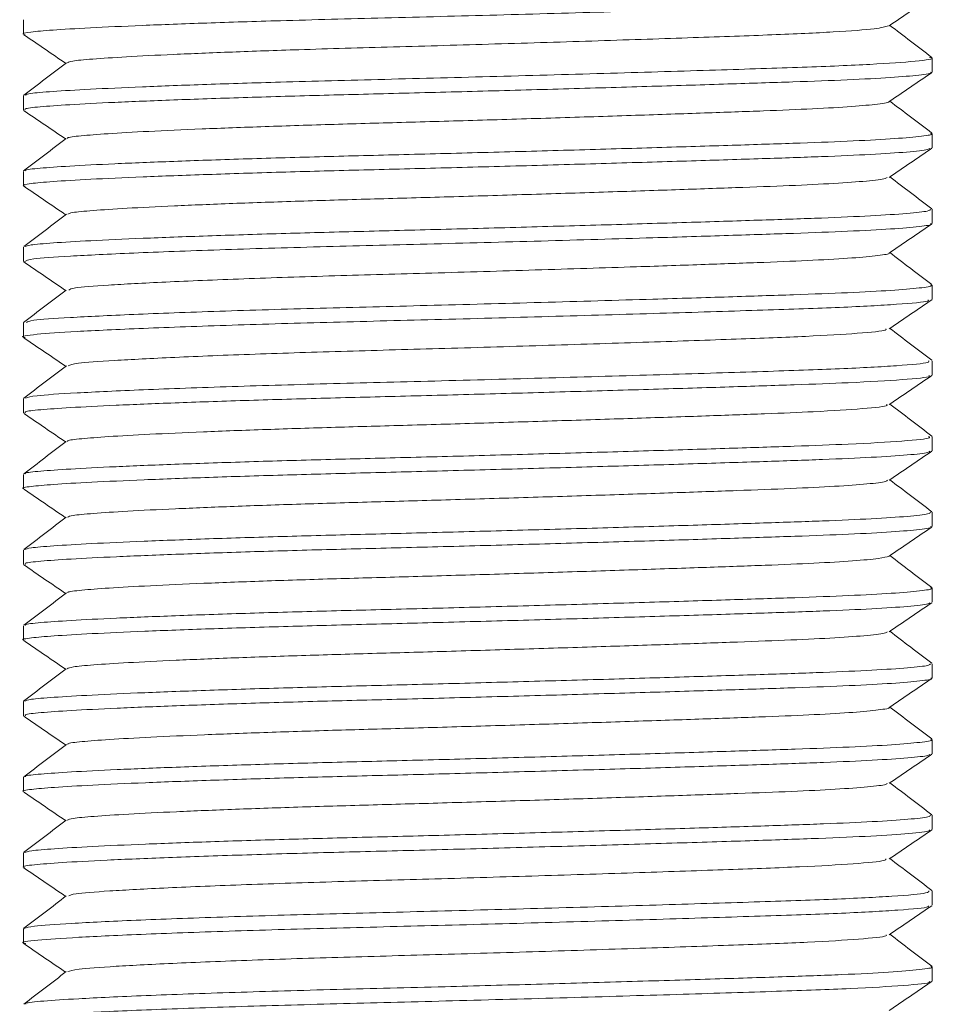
# Model space of a CAD drawing. Header units: millimetres. Extents: x 0 to 210, y 0 to 297.
# Tile 7 of 14: x 67.48 to 73.53, y 152.95 to 159.45. Entities that reach past the tile are written whole.
import ezdxf

# ---------------------------------------------------------------- set-up
doc = ezdxf.new("R2010")
doc.units = ezdxf.units.MM

msp = doc.modelspace()

# ---------------------------------------------------------------- linework, layer by layer
at = {"color": 7, "linetype": 'Continuous', "lineweight": 15}
for p, q in [((67.5068, 159.4436), (67.5068, 159.3491)), ((73.5068, 159.099), (73.5068, 159.1937)), ((67.5068, 158.9437), (67.5068, 158.849)), ((73.5068, 158.5991), (73.5068, 158.6936)), ((67.5068, 158.4436), (67.5068, 158.3491)), ((73.5068, 158.099), (73.5068, 158.1937)), ((67.5068, 157.9437), (67.5068, 157.849)), ((73.5068, 157.599), (73.5068, 157.6936)), ((67.5068, 157.4436), (67.5068, 157.3491)), ((73.5068, 157.0989), (73.5068, 157.1936)), ((67.5068, 156.9437), (67.5068, 156.849)), ((73.5068, 156.599), (73.5068, 156.6935)), ((67.5068, 156.4436), (67.5068, 156.3491)), ((73.5068, 156.099), (73.5068, 156.1937)), ((67.5068, 155.9437), (67.5068, 155.849)), ((73.5068, 155.599), (73.5068, 155.6936)), ((67.5068, 155.4436), (67.5068, 155.3491)), ((73.5068, 155.099), (73.5068, 155.1937)), ((67.5068, 154.9437), (67.5068, 154.849)), ((73.5068, 154.599), (73.5068, 154.6936)), ((67.5068, 154.4436), (67.5068, 154.3491)), ((73.5068, 154.099), (73.5068, 154.1937)), ((67.5068, 153.9437), (67.5068, 153.8491)), ((73.5068, 153.5989), (73.5068, 153.6936)), ((67.5068, 153.4437), (67.5068, 153.3491)), ((67.5136, 153.4437), (67.5078, 153.4458)), ((73.5068, 153.0989), (73.5068, 153.1936))]:
    msp.add_line(p, q, dxfattribs=at)
for points, knots in [([(73.5, 159.599), (73.5023, 159.5985), (73.5328, 159.5914), (73.4131, 159.5764), (73.1311, 159.5554), (72.6713, 159.5366), (72.0858, 159.5181), (71.3928, 159.4971), (70.6405, 159.476), (69.8911, 159.4565), (69.2418, 159.4401), (68.706, 159.423), (68.2796, 159.4072), (67.9364, 159.3914), (67.6871, 159.3766), (67.5446, 159.3634), (67.4885, 159.3529), (67.5135, 159.3468), (67.5176, 159.3458)], [0, 0, 0, 0, 0.006307, 0.086329, 0.166218, 0.243489, 0.32044, 0.400198, 0.48031, 0.558247, 0.634673, 0.694119, 0.754399, 0.814424, 0.873128, 0.930108, 0.988592, 1, 1, 1, 1]), ([(73.2238, 159.4047), (73.2707, 159.4366), (73.3645, 159.5005), (73.4583, 159.5645), (73.5052, 159.5964)], [0, 0, 0, 0, 0.499985, 1, 1, 1, 1]), ([(73.2185, 159.4047), (73.1978, 159.3982), (73.1551, 159.3847), (72.8798, 159.364), (72.4699, 159.3452), (71.9375, 159.3267), (71.3099, 159.3057), (70.628, 159.2846), (69.9488, 159.2651), (69.3604, 159.2487), (68.8747, 159.2317), (68.4886, 159.2158), (68.1763, 159.2), (67.9546, 159.1852), (67.8219, 159.1732), (67.8059, 159.1647), (67.7989, 159.1609)], [0, 0, 0, 0, 0.077636, 0.16062, 0.240883, 0.320813, 0.403661, 0.486876, 0.567831, 0.647216, 0.708964, 0.771579, 0.833928, 0.894906, 0.954092, 1, 1, 1, 1]), ([(73.5052, 159.1963), (73.4584, 159.232), (73.3659, 159.3024), (73.2735, 159.3728), (73.228, 159.4075)], [0, 0, 0, 0, 0.50728, 1, 1, 1, 1]), ([(67.5092, 159.3459), (67.5561, 159.3139), (67.6483, 159.2511), (67.7404, 159.1883), (67.7856, 159.1575)], [0, 0, 0, 0, 0.50898, 1, 1, 1, 1]), ([(67.5182, 158.9467), (67.526, 158.9505), (67.5437, 158.9591), (67.6906, 158.9712), (67.9354, 158.986), (68.2799, 159.0018), (68.706, 159.0177), (69.2418, 159.0347), (69.8911, 159.0511), (70.6405, 159.0706), (71.3928, 159.0917), (72.0858, 159.1127), (72.6715, 159.1312), (73.1304, 159.15), (73.4156, 159.171), (73.5339, 159.1869), (73.4963, 159.1948), (73.4899, 159.1962)], [0, 0, 0, 0, 0.045746, 0.103563, 0.163129, 0.224035, 0.285201, 0.345519, 0.423068, 0.50215, 0.583438, 0.664368, 0.742449, 0.820855, 0.901918, 0.983115, 1, 1, 1, 1]), ([(67.7903, 159.1611), (67.7434, 159.1254), (67.6497, 159.0539), (67.5559, 158.9825), (67.5091, 158.9468)], [0, 0, 0, 0, 0.4999911, 1, 1, 1, 1]), ([(73.4964, 159.099), (73.4995, 159.0977), (73.5141, 159.0913), (73.432, 159.0792), (73.2485, 159.0633), (72.9625, 159.0481), (72.5988, 159.0346), (72.1632, 159.0206), (71.6622, 159.0052), (71.1132, 158.9892), (70.5453, 158.9736), (69.9868, 158.9589), (69.4503, 158.9457), (68.9452, 158.9309), (68.486, 158.9152), (68.0984, 158.8993), (67.8003, 158.8839), (67.6057, 158.87), (67.5091, 158.8589), (67.5174, 158.8515), (67.5201, 158.849)], [0, 0, 0, 0, 0.016143, 0.076987, 0.137946, 0.197922, 0.255947, 0.314429, 0.374697, 0.435724, 0.496404, 0.555668, 0.613328, 0.672667, 0.733383, 0.7944, 0.854615, 0.913007, 0.97111, 1, 1, 1, 1]), ([(73.2231, 158.9042), (73.27, 158.9361), (73.3638, 159), (73.4576, 159.064), (73.5045, 159.0959)], [0, 0, 0, 0, 0.499987, 1, 1, 1, 1]), ([(73.2214, 158.9042), (73.2217, 158.904), (73.2299, 158.8987), (73.1556, 158.8877), (72.9922, 158.872), (72.7322, 158.8567), (72.4028, 158.8432), (72.008, 158.8292), (71.554, 158.8138), (71.0563, 158.7978), (70.5417, 158.7822), (70.0355, 158.7675), (69.5493, 158.7543), (69.0915, 158.7395), (68.6753, 158.7238), (68.3242, 158.7079), (68.0535, 158.6925), (67.8788, 158.6786), (67.7938, 158.6684), (67.7986, 158.6621), (67.7996, 158.6606)], [0, 0, 0, 0, 0.002312, 0.06476, 0.127326, 0.188882, 0.248435, 0.308458, 0.370314, 0.43295, 0.49523, 0.556055, 0.615233, 0.676137, 0.738452, 0.801078, 0.86288, 0.92281, 0.982444, 1, 1, 1, 1]), ([(73.5044, 158.6969), (73.4576, 158.7326), (73.3654, 158.8028), (73.2733, 158.873), (73.228, 158.9075)], [0, 0, 0, 0, 0.5088166, 1, 1, 1, 1]), ([(67.5085, 158.8464), (67.5554, 158.8145), (67.6478, 158.7515), (67.7402, 158.6885), (67.7857, 158.6575)], [0, 0, 0, 0, 0.507499, 1, 1, 1, 1]), ([(67.5198, 158.4463), (67.5185, 158.4479), (67.5129, 158.4544), (67.6069, 158.4646), (67.7999, 158.4785), (68.0985, 158.4939), (68.486, 158.5098), (68.9452, 158.5255), (69.4503, 158.5403), (69.9868, 158.5535), (70.5453, 158.5682), (71.1132, 158.5838), (71.6622, 158.5998), (72.1632, 158.6152), (72.5988, 158.6292), (72.9625, 158.6427), (73.2485, 158.658), (73.432, 158.6738), (73.5141, 158.6859), (73.4995, 158.6923), (73.4964, 158.6936)], [0, 0, 0, 0, 0.018431, 0.07716, 0.13618, 0.197044, 0.258718, 0.320088, 0.380067, 0.438347, 0.498249, 0.559583, 0.621267, 0.682184, 0.741296, 0.799947, 0.860568, 0.922184, 0.983683, 1, 1, 1, 1]), ([(67.7898, 158.6607), (67.7429, 158.625), (67.6492, 158.5535), (67.5554, 158.4821), (67.5085, 158.4464)], [0, 0, 0, 0, 0.499989, 1, 1, 1, 1]), ([(73.4912, 158.5958), (73.4889, 158.593), (73.4827, 158.585), (73.3527, 158.5713), (73.1179, 158.5557), (72.7916, 158.5411), (72.3916, 158.5279), (71.9229, 158.513), (71.3948, 158.4973), (70.8325, 158.4814), (70.2667, 158.4661), (69.718, 158.4524), (69.1957, 158.4386), (68.7107, 158.4232), (68.2836, 158.4073), (67.9394, 158.3916), (67.6891, 158.3768), (67.5455, 158.3635), (67.4888, 158.353), (67.5137, 158.3469), (67.518, 158.3458)], [0, 0, 0, 0, 0.033558, 0.094582, 0.155172, 0.214266, 0.271933, 0.331403, 0.392166, 0.453145, 0.513235, 0.571429, 0.629692, 0.689824, 0.750812, 0.811552, 0.870967, 0.928622, 0.987776, 1, 1, 1, 1]), ([(73.2231, 158.4042), (73.27, 158.4361), (73.3638, 158.5001), (73.4576, 158.564), (73.5045, 158.5959)], [0, 0, 0, 0, 0.499984, 1, 1, 1, 1]), ([(73.211, 158.4041), (73.209, 158.4014), (73.2032, 158.3935), (73.086, 158.3799), (72.8733, 158.3643), (72.5775, 158.3497), (72.215, 158.3365), (71.7902, 158.3216), (71.3116, 158.3059), (70.802, 158.29), (70.2892, 158.2747), (69.7919, 158.261), (69.3186, 158.2472), (68.8789, 158.2318), (68.4922, 158.2159), (68.179, 158.2002), (67.9565, 158.1853), (67.8232, 158.1734), (67.8067, 158.1649), (67.7995, 158.1612)], [0, 0, 0, 0, 0.033252, 0.096058, 0.158418, 0.219237, 0.278587, 0.339793, 0.402331, 0.46509, 0.526935, 0.586827, 0.646791, 0.708679, 0.771448, 0.833962, 0.895112, 0.95445, 1, 1, 1, 1]), ([(73.505, 158.1965), (73.4582, 158.2322), (73.3658, 158.3025), (73.2735, 158.3729), (73.228, 158.4075)], [0, 0, 0, 0, 0.5076642, 1, 1, 1, 1]), ([(67.5093, 158.3459), (67.5561, 158.3139), (67.6483, 158.2511), (67.7404, 158.1883), (67.7857, 158.1575)], [0, 0, 0, 0, 0.5089097, 1, 1, 1, 1]), ([(67.7907, 158.1613), (67.7438, 158.1256), (67.6501, 158.0542), (67.5563, 157.9828), (67.5094, 157.947)], [0, 0, 0, 0, 0.499989, 1, 1, 1, 1]), ([(67.5187, 157.947), (67.5268, 157.9507), (67.545, 157.9593), (67.6927, 157.9713), (67.9384, 157.9862), (68.2839, 158.0019), (68.7106, 158.0178), (69.1957, 158.0332), (69.718, 158.047), (70.2667, 158.0607), (70.8325, 158.076), (71.3948, 158.0919), (71.9229, 158.1076), (72.3916, 158.1225), (72.7917, 158.1357), (73.1176, 158.1503), (73.3538, 158.1659), (73.4898, 158.1807), (73.4949, 158.1897), (73.4972, 158.1937)], [0, 0, 0, 0, 0.045879, 0.104322, 0.164549, 0.226119, 0.287941, 0.348895, 0.407955, 0.466944, 0.527856, 0.589668, 0.651262, 0.711544, 0.769999, 0.829901, 0.891319, 0.953178, 1, 1, 1, 1]), ([(73.4967, 158.099), (73.4997, 158.0977), (73.5145, 158.0914), (73.4333, 158.0793), (73.251, 158.0635), (72.9658, 158.0482), (72.6029, 158.0347), (72.168, 158.0207), (71.6115, 158.0036), (70.9338, 157.9841), (70.1782, 157.9636), (69.4492, 157.9459), (68.7809, 157.9259), (68.2111, 157.9048), (67.7963, 157.8839), (67.546, 157.8668), (67.5264, 157.8547), (67.5173, 157.849)], [0, 0, 0, 0, 0.015536, 0.076414, 0.137419, 0.19745, 0.255534, 0.314033, 0.374328, 0.455633, 0.535702, 0.612874, 0.692291, 0.773538, 0.854033, 0.931516, 1, 1, 1, 1]), ([(73.2239, 157.9047), (73.2708, 157.9367), (73.3645, 158.0006), (73.4583, 158.0645), (73.5052, 158.0964)], [0, 0, 0, 0, 0.499986, 1, 1, 1, 1]), ([(73.2211, 157.9047), (73.2216, 157.9044), (73.2307, 157.899), (73.1572, 157.8879), (72.9944, 157.8721), (72.7352, 157.8568), (72.4065, 157.8433), (72.0123, 157.8293), (71.508, 157.8122), (70.8938, 157.7927), (70.209, 157.7722), (69.5483, 157.7545), (68.9427, 157.7345), (68.4259, 157.7134), (68.0512, 157.6925), (67.8319, 157.6763), (67.8139, 157.6651), (67.8063, 157.6604)], [0, 0, 0, 0, 0.003825, 0.066152, 0.128608, 0.190067, 0.249532, 0.309422, 0.371151, 0.45439, 0.536364, 0.615371, 0.696676, 0.779856, 0.862266, 0.941591, 1, 1, 1, 1]), ([(73.5049, 157.6966), (73.458, 157.7323), (73.3657, 157.8026), (73.2734, 157.8729), (73.228, 157.9075)], [0, 0, 0, 0, 0.507971, 1, 1, 1, 1]), ([(67.5091, 157.846), (67.556, 157.814), (67.6482, 157.7512), (67.7404, 157.6884), (67.7856, 157.6575)], [0, 0, 0, 0, 0.508727, 1, 1, 1, 1]), ([(67.5263, 157.4462), (67.5348, 157.451), (67.5546, 157.4622), (67.7972, 157.4785), (68.2108, 157.4994), (68.7809, 157.5205), (69.4492, 157.5405), (70.1782, 157.5582), (70.9338, 157.5787), (71.6115, 157.5982), (72.168, 157.6153), (72.6029, 157.6293), (72.9658, 157.6428), (73.251, 157.6581), (73.4333, 157.6739), (73.5145, 157.686), (73.4997, 157.6923), (73.4967, 157.6936)], [0, 0, 0, 0, 0.058579, 0.136886, 0.218237, 0.300348, 0.380609, 0.458602, 0.539522, 0.621691, 0.682628, 0.741749, 0.80045, 0.86112, 0.922773, 0.984299, 1, 1, 1, 1]), ([(67.7897, 157.6606), (67.7428, 157.6249), (67.6491, 157.5535), (67.5553, 157.482), (67.5084, 157.4463)], [0, 0, 0, 0, 0.49999, 1, 1, 1, 1]), ([(73.4814, 157.5956), (73.4829, 157.5929), (73.488, 157.5834), (73.2957, 157.5661), (72.9268, 157.5458), (72.4024, 157.5281), (71.7617, 157.508), (71.0313, 157.4869), (70.2749, 157.4661), (69.5406, 157.4482), (68.862, 157.4286), (68.2785, 157.4075), (67.8346, 157.3866), (67.5788, 157.368), (67.4757, 157.355), (67.5148, 157.3473), (67.5195, 157.3464)], [0, 0, 0, 0, 0.032609, 0.114145, 0.194289, 0.27164, 0.35146, 0.432966, 0.513565, 0.591141, 0.670371, 0.751756, 0.832722, 0.910797, 0.98936, 1, 1, 1, 1]), ([(73.223, 157.4041), (73.2699, 157.4361), (73.3637, 157.5), (73.4575, 157.5639), (73.5043, 157.5958)], [0, 0, 0, 0, 0.499986, 1, 1, 1, 1]), ([(73.2025, 157.4039), (73.2037, 157.4013), (73.208, 157.3919), (73.0342, 157.3748), (72.7001, 157.3544), (72.2247, 157.3367), (71.6441, 157.3166), (70.9821, 157.2955), (70.2966, 157.2747), (69.6311, 157.2568), (69.0165, 157.2372), (68.4857, 157.2161), (68.0908, 157.1951), (67.8469, 157.1779), (67.8161, 157.1663), (67.8021, 157.161)], [0, 0, 0, 0, 0.032223, 0.115886, 0.198121, 0.277489, 0.359392, 0.443025, 0.525727, 0.605325, 0.686622, 0.77013, 0.853209, 0.933321, 1, 1, 1, 1]), ([(73.5045, 157.1969), (73.4576, 157.2326), (73.3654, 157.3028), (73.2733, 157.373), (73.228, 157.4075)], [0, 0, 0, 0, 0.508707, 1, 1, 1, 1]), ([(67.5085, 157.3464), (67.5554, 157.3145), (67.6478, 157.2515), (67.7402, 157.1885), (67.7857, 157.1575)], [0, 0, 0, 0, 0.507461, 1, 1, 1, 1]), ([(67.5213, 156.9468), (67.5369, 156.9521), (67.571, 156.9638), (67.841, 156.9811), (68.2768, 157.0021), (68.8624, 157.0232), (69.5405, 157.0428), (70.2749, 157.0607), (71.0313, 157.0815), (71.7616, 157.1026), (72.4025, 157.1227), (72.9263, 157.1404), (73.2974, 157.1608), (73.4954, 157.1791), (73.4867, 157.1897), (73.4835, 157.1936)], [0, 0, 0, 0, 0.066649, 0.145525, 0.227322, 0.309541, 0.389584, 0.467955, 0.549381, 0.631724, 0.712363, 0.790507, 0.871474, 0.953846, 1, 1, 1, 1]), ([(67.7904, 157.1611), (67.7436, 157.1254), (67.6498, 157.054), (67.556, 156.9826), (67.5091, 156.9469)], [0, 0, 0, 0, 0.499988, 1, 1, 1, 1]), ([(73.4854, 157.0959), (73.4882, 157.094), (73.5011, 157.0853), (73.3308, 157.0689), (73.0125, 157.05), (72.6065, 157.0348), (72.1729, 157.0209), (71.673, 157.0055), (71.1247, 156.9895), (70.5569, 156.9739), (69.998, 156.9591), (69.461, 156.946), (68.9552, 156.9312), (68.4948, 156.9155), (68.1055, 156.8996), (67.8054, 156.8842), (67.6087, 156.8702), (67.5101, 156.8591), (67.5176, 156.8516), (67.5201, 156.849)], [0, 0, 0, 0, 0.023214, 0.10547, 0.186656, 0.245447, 0.304614, 0.365609, 0.427396, 0.488854, 0.548898, 0.607279, 0.667322, 0.72878, 0.790566, 0.851562, 0.910731, 0.969521, 1, 1, 1, 1]), ([(73.2233, 156.9043), (73.2702, 156.9362), (73.364, 157.0002), (73.4578, 157.0641), (73.5047, 157.096)], [0, 0, 0, 0, 0.499984, 1, 1, 1, 1]), ([(67.5094, 156.8458), (67.5562, 156.8138), (67.6483, 156.7511), (67.7404, 156.6883), (67.7856, 156.6575)], [0, 0, 0, 0, 0.509164, 1, 1, 1, 1]), ([(73.2064, 156.9041), (73.2088, 156.9023), (73.22, 156.8938), (73.0659, 156.8775), (72.7778, 156.8586), (72.4097, 156.8434), (72.0168, 156.8295), (71.5637, 156.8141), (71.0668, 156.7982), (70.5522, 156.7825), (70.0457, 156.7677), (69.559, 156.7546), (69.1006, 156.7398), (68.6833, 156.7242), (68.3306, 156.7082), (68.0582, 156.6928), (67.8815, 156.6788), (67.795, 156.6687), (67.7991, 156.6622), (67.8, 156.6607)], [0, 0, 0, 0, 0.022139, 0.105549, 0.187873, 0.247488, 0.307484, 0.369335, 0.431988, 0.494308, 0.555195, 0.614393, 0.675278, 0.737598, 0.800251, 0.862102, 0.922101, 0.981714, 1, 1, 1, 1]), ([(73.5052, 156.6964), (73.4583, 156.7321), (73.3659, 156.8025), (73.2735, 156.8728), (73.228, 156.9075)], [0, 0, 0, 0, 0.5074267, 1, 1, 1, 1]), ([(67.79, 156.6608), (67.7431, 156.6251), (67.6493, 156.5537), (67.5556, 156.4823), (67.5087, 156.4465)], [0, 0, 0, 0, 0.4999911, 1, 1, 1, 1]), ([(67.5202, 156.4465), (67.519, 156.4481), (67.5143, 156.4546), (67.6099, 156.4648), (67.805, 156.4788), (68.1056, 156.4942), (68.4947, 156.5102), (68.9552, 156.5258), (69.461, 156.5406), (69.998, 156.5537), (70.5569, 156.5685), (71.1247, 156.5842), (71.673, 156.6001), (72.1729, 156.6155), (72.6066, 156.6294), (73.0121, 156.6446), (73.3328, 156.6635), (73.5065, 156.6809), (73.4889, 156.6906), (73.4836, 156.6935)], [0, 0, 0, 0, 0.019054, 0.077792, 0.136909, 0.197851, 0.259583, 0.320987, 0.380977, 0.439306, 0.499298, 0.560702, 0.622434, 0.683376, 0.742491, 0.80123, 0.882344, 0.964528, 1, 1, 1, 1]), ([(73.4919, 156.5963), (73.4901, 156.5934), (73.485, 156.5853), (73.3567, 156.5716), (73.1237, 156.556), (72.799, 156.5414), (72.4005, 156.5282), (71.9332, 156.5133), (71.406, 156.4976), (70.8442, 156.4817), (70.2781, 156.4664), (69.729, 156.4526), (69.206, 156.4389), (68.7201, 156.4235), (68.2916, 156.4076), (67.9457, 156.3919), (67.6926, 156.3771), (67.5499, 156.3638), (67.4896, 156.3543), (67.5072, 156.3492), (67.5074, 156.3491)], [0, 0, 0, 0, 0.034533, 0.096234, 0.157519, 0.217313, 0.275614, 0.335709, 0.397134, 0.458798, 0.519587, 0.578477, 0.637342, 0.698115, 0.759777, 0.82121, 0.881325, 0.93963, 0.999402, 1, 1, 1, 1]), ([(73.2238, 156.4047), (73.2707, 156.4366), (73.3645, 156.5005), (73.4582, 156.5644), (73.5051, 156.5964)], [0, 0, 0, 0, 0.499987, 1, 1, 1, 1]), ([(73.2117, 156.4046), (73.2101, 156.4018), (73.2054, 156.3938), (73.0895, 156.3802), (72.8785, 156.3646), (72.5843, 156.35), (72.2231, 156.3368), (71.7995, 156.3219), (71.3218, 156.3062), (70.8126, 156.2903), (70.2996, 156.275), (69.8018, 156.2612), (69.3279, 156.2475), (68.8875, 156.2321), (68.4994, 156.2162), (68.1846, 156.2005), (67.96, 156.1856), (67.8232, 156.1734), (67.8054, 156.1647), (67.7973, 156.1607)], [0, 0, 0, 0, 0.033844, 0.096392, 0.158519, 0.219133, 0.278233, 0.339153, 0.401421, 0.463932, 0.525555, 0.585253, 0.644925, 0.706532, 0.76904, 0.831317, 0.892256, 0.951361, 1, 1, 1, 1]), ([(73.5043, 156.197), (73.4574, 156.2327), (73.3653, 156.3029), (73.2732, 156.3731), (73.228, 156.4075)], [0, 0, 0, 0, 0.50905, 1, 1, 1, 1]), ([(67.5089, 156.3461), (67.5558, 156.3141), (67.6481, 156.2513), (67.7403, 156.1884), (67.7856, 156.1575)], [0, 0, 0, 0, 0.50842, 1, 1, 1, 1]), ([(67.79, 156.1608), (67.7431, 156.1251), (67.6493, 156.0537), (67.5556, 155.9822), (67.5087, 155.9465)], [0, 0, 0, 0, 0.499989, 1, 1, 1, 1]), ([(67.5163, 155.9465), (67.5253, 155.9505), (67.545, 155.9593), (67.6966, 155.9716), (67.9446, 155.9865), (68.2919, 156.0022), (68.7201, 156.0181), (69.2061, 156.0335), (69.729, 156.0472), (70.2782, 156.061), (70.8442, 156.0763), (71.406, 156.0922), (71.9332, 156.1079), (72.4005, 156.1228), (72.7991, 156.136), (73.1235, 156.1506), (73.3575, 156.1662), (73.4909, 156.1809), (73.4949, 156.1899), (73.4966, 156.1937)], [0, 0, 0, 0, 0.049035, 0.107366, 0.167507, 0.228968, 0.290656, 0.351457, 0.410347, 0.469263, 0.530079, 0.591771, 0.653223, 0.713345, 0.771671, 0.831492, 0.892804, 0.954533, 1, 1, 1, 1]), ([(73.4973, 156.099), (73.5002, 156.0978), (73.5154, 156.0916), (73.4359, 156.0796), (73.2559, 156.0638), (72.9724, 156.0485), (72.611, 156.0349), (72.1776, 156.021), (71.6784, 156.0056), (71.1304, 155.9897), (70.5627, 155.974), (70.0036, 155.9593), (69.4663, 155.9461), (68.9601, 155.9314), (68.4992, 155.9157), (68.109, 155.8998), (67.808, 155.8844), (67.6102, 155.8704), (67.5105, 155.8592), (67.5177, 155.8516), (67.5201, 155.849)], [0, 0, 0, 0, 0.01429, 0.075113, 0.136085, 0.196106, 0.25419, 0.312602, 0.37283, 0.43385, 0.494557, 0.553879, 0.611538, 0.670819, 0.731508, 0.792533, 0.852788, 0.911249, 0.969292, 1, 1, 1, 1]), ([(73.2229, 155.904), (73.2698, 155.936), (73.3636, 155.9999), (73.4574, 156.0638), (73.5043, 156.0958)], [0, 0, 0, 0, 0.499986, 1, 1, 1, 1]), ([(73.2229, 155.9041), (73.2056, 155.8988), (73.1708, 155.8883), (72.9958, 155.8724), (72.742, 155.8571), (72.4137, 155.8435), (72.0211, 155.8296), (71.5686, 155.8142), (71.072, 155.7983), (70.5574, 155.7826), (70.0508, 155.7679), (69.5638, 155.7547), (69.1051, 155.74), (68.6873, 155.7243), (68.3338, 155.7084), (68.0604, 155.693), (67.8831, 155.679), (67.7961, 155.6689), (67.7995, 155.6626), (67.8003, 155.6612)], [0, 0, 0, 0, 0.06254, 0.125294, 0.187069, 0.246849, 0.306968, 0.368955, 0.431758, 0.494239, 0.555294, 0.614636, 0.67565, 0.738112, 0.80092, 0.862936, 0.923104, 0.982842, 1, 1, 1, 1]), ([(73.5052, 155.6964), (73.4583, 155.7321), (73.3659, 155.8025), (73.2735, 155.8728), (73.228, 155.9075)], [0, 0, 0, 0, 0.507385, 1, 1, 1, 1]), ([(67.5086, 155.8463), (67.5555, 155.8144), (67.6479, 155.7514), (67.7402, 155.6885), (67.7857, 155.6575)], [0, 0, 0, 0, 0.507681, 1, 1, 1, 1]), ([(67.5204, 155.4469), (67.5195, 155.4484), (67.5154, 155.4548), (67.6117, 155.465), (67.8075, 155.479), (68.1091, 155.4944), (68.4991, 155.5103), (68.9601, 155.526), (69.4663, 155.5407), (70.0036, 155.5539), (70.5627, 155.5686), (71.1304, 155.5843), (71.6784, 155.6002), (72.1776, 155.6156), (72.611, 155.6296), (72.9724, 155.6431), (73.2559, 155.6584), (73.4359, 155.6742), (73.5154, 155.6863), (73.5002, 155.6925), (73.4973, 155.6936)], [0, 0, 0, 0, 0.017978, 0.076783, 0.136011, 0.197058, 0.258885, 0.32037, 0.380431, 0.438847, 0.498948, 0.560452, 0.622273, 0.683292, 0.742472, 0.801319, 0.862128, 0.923901, 0.985522, 1, 1, 1, 1]), ([(67.7906, 155.6612), (67.7437, 155.6255), (67.6499, 155.5541), (67.5562, 155.4827), (67.5093, 155.447)], [0, 0, 0, 0, 0.49999, 1, 1, 1, 1]), ([(73.4915, 155.5961), (73.4898, 155.5933), (73.4852, 155.5854), (73.3584, 155.5718), (73.1266, 155.5562), (72.8027, 155.5415), (72.405, 155.5283), (71.9383, 155.5135), (71.4116, 155.4978), (70.85, 155.4819), (70.2839, 155.4665), (69.7344, 155.4527), (69.2112, 155.439), (68.7249, 155.4237), (68.2956, 155.4078), (67.9487, 155.3921), (67.6947, 155.3772), (67.5508, 155.3639), (67.4899, 155.3544), (67.5075, 155.3492), (67.5079, 155.3491)], [0, 0, 0, 0, 0.033014, 0.094771, 0.156123, 0.215992, 0.274343, 0.334475, 0.395948, 0.457672, 0.518532, 0.5775, 0.636395, 0.697211, 0.758925, 0.820423, 0.880612, 0.938975, 0.998782, 1, 1, 1, 1]), ([(73.2235, 155.4044), (73.2704, 155.4364), (73.3641, 155.5003), (73.4579, 155.5642), (73.5048, 155.5962)], [0, 0, 0, 0, 0.4999838, 1, 1, 1, 1]), ([(73.2113, 155.4043), (73.2098, 155.4017), (73.2055, 155.3939), (73.0911, 155.3804), (72.8812, 155.3648), (72.5876, 155.3501), (72.2271, 155.3369), (71.8041, 155.3221), (71.3269, 155.3064), (70.8178, 155.2905), (70.3048, 155.2751), (69.8068, 155.2613), (69.3326, 155.2476), (68.8918, 155.2323), (68.503, 155.2164), (68.1874, 155.2007), (67.9618, 155.1858), (67.8233, 155.1734), (67.8048, 155.1646), (67.7963, 155.1605)], [0, 0, 0, 0, 0.032145, 0.094705, 0.156854, 0.217501, 0.276609, 0.337521, 0.399793, 0.46232, 0.52397, 0.583704, 0.643364, 0.704969, 0.767486, 0.829783, 0.890754, 0.949874, 1, 1, 1, 1]), ([(73.5046, 155.1968), (73.4577, 155.2325), (73.3655, 155.3027), (73.2733, 155.373), (73.228, 155.4075)], [0, 0, 0, 0, 0.508493, 1, 1, 1, 1]), ([(67.5094, 155.3458), (67.5563, 155.3138), (67.6484, 155.2511), (67.7405, 155.1883), (67.7856, 155.1575)], [0, 0, 0, 0, 0.509242, 1, 1, 1, 1]), ([(67.7897, 155.1606), (67.7428, 155.1249), (67.6491, 155.0535), (67.5553, 154.982), (67.5084, 154.9463)], [0, 0, 0, 0, 0.4999896, 1, 1, 1, 1]), ([(67.5152, 154.9463), (67.5247, 154.9504), (67.5452, 154.9593), (67.6986, 154.9718), (67.9477, 154.9867), (68.2959, 155.0024), (68.7248, 155.0183), (69.2112, 155.0336), (69.7344, 155.0473), (70.2839, 155.0611), (70.85, 155.0765), (71.4116, 155.0924), (71.9383, 155.1081), (72.405, 155.1229), (72.8028, 155.1361), (73.1264, 155.1508), (73.3594, 155.1664), (73.4915, 155.181), (73.4949, 155.1899), (73.4963, 155.1937)], [0, 0, 0, 0, 0.050398, 0.108687, 0.168799, 0.230218, 0.291853, 0.35259, 0.41141, 0.470303, 0.531084, 0.59273, 0.654125, 0.714179, 0.772455, 0.832248, 0.893521, 0.955199, 1, 1, 1, 1]), ([(73.4976, 155.099), (73.5004, 155.0979), (73.5158, 155.0918), (73.4372, 155.0798), (73.2584, 155.064), (72.9757, 155.0487), (72.6151, 155.0351), (72.1823, 155.0212), (71.6838, 155.0058), (71.1362, 154.9899), (70.5685, 154.9742), (70.0093, 154.9594), (69.4717, 154.9462), (68.9651, 154.9315), (68.5036, 154.9159), (68.1126, 154.8999), (67.8105, 154.8845), (67.6117, 154.8705), (67.511, 154.8593), (67.5177, 154.8517), (67.5201, 154.849)], [0, 0, 0, 0, 0.013673, 0.074488, 0.135464, 0.1955, 0.253605, 0.311994, 0.372208, 0.433225, 0.493941, 0.553282, 0.610941, 0.670204, 0.730883, 0.79191, 0.852179, 0.910662, 0.968686, 1, 1, 1, 1]), ([(73.2236, 154.9045), (73.2705, 154.9365), (73.3643, 155.0004), (73.4581, 155.0643), (73.5049, 155.0962)], [0, 0, 0, 0, 0.499988, 1, 1, 1, 1]), ([(73.2227, 154.9045), (73.2229, 154.9044), (73.2321, 154.8993), (73.1604, 154.8884), (73.0011, 154.8726), (72.7442, 154.8573), (72.4176, 154.8437), (72.0253, 154.8298), (71.5736, 154.8144), (71.0772, 154.7985), (70.5627, 154.7828), (70.0559, 154.768), (69.5687, 154.7548), (69.1096, 154.7401), (68.6912, 154.7245), (68.337, 154.7085), (68.0628, 154.6931), (67.8844, 154.6791), (67.7967, 154.669), (67.7998, 154.6627), (67.8005, 154.6612)], [0, 0, 0, 0, 0.001177, 0.063664, 0.126317, 0.188003, 0.247705, 0.307699, 0.369568, 0.432263, 0.494648, 0.55562, 0.614864, 0.675755, 0.738102, 0.800807, 0.862733, 0.922824, 0.982442, 1, 1, 1, 1]), ([(73.5049, 154.6966), (73.458, 154.7323), (73.3657, 154.8026), (73.2734, 154.8729), (73.228, 154.9075)], [0, 0, 0, 0, 0.507969, 1, 1, 1, 1]), ([(67.5087, 154.8462), (67.5556, 154.8143), (67.648, 154.7514), (67.7403, 154.6884), (67.7857, 154.6575)], [0, 0, 0, 0, 0.508039, 1, 1, 1, 1]), ([(67.7906, 154.6613), (67.7438, 154.6256), (67.65, 154.5541), (67.5562, 154.4827), (67.5093, 154.447)], [0, 0, 0, 0, 0.499989, 1, 1, 1, 1]), ([(67.5206, 154.4469), (67.5197, 154.4485), (67.5161, 154.4549), (67.6132, 154.4651), (67.8101, 154.4792), (68.1127, 154.4945), (68.5035, 154.5105), (68.9651, 154.5261), (69.4717, 154.5408), (70.0093, 154.554), (70.5685, 154.5688), (71.1362, 154.5845), (71.6838, 154.6004), (72.1823, 154.6158), (72.6151, 154.6297), (72.9757, 154.6433), (73.2584, 154.6586), (73.4372, 154.6744), (73.5158, 154.6864), (73.5004, 154.6925), (73.4976, 154.6936)], [0, 0, 0, 0, 0.018483, 0.077276, 0.136534, 0.197601, 0.259436, 0.320919, 0.380966, 0.43939, 0.499517, 0.561037, 0.622862, 0.683874, 0.743036, 0.801911, 0.862742, 0.924526, 0.986146, 1, 1, 1, 1]), ([(73.4908, 154.5957), (73.4894, 154.5931), (73.485, 154.5853), (73.3601, 154.5719), (73.1296, 154.5563), (72.8064, 154.5417), (72.4094, 154.5285), (71.9434, 154.5137), (71.4172, 154.4979), (70.8558, 154.482), (70.2896, 154.4667), (69.7399, 154.4529), (69.2164, 154.4392), (68.7296, 154.4239), (68.2996, 154.408), (67.9518, 154.3922), (67.6968, 154.3773), (67.5517, 154.3641), (67.4903, 154.3545), (67.5079, 154.3493), (67.5084, 154.3491)], [0, 0, 0, 0, 0.030903, 0.092753, 0.154208, 0.214189, 0.272627, 0.332831, 0.39439, 0.456213, 0.51718, 0.576263, 0.635225, 0.696119, 0.757924, 0.819524, 0.879824, 0.938282, 0.99816, 1, 1, 1, 1]), ([(73.2229, 154.404), (73.2698, 154.436), (73.3636, 154.4999), (73.4574, 154.5638), (73.5043, 154.5958)], [0, 0, 0, 0, 0.499985, 1, 1, 1, 1]), ([(73.2108, 154.404), (73.2094, 154.4015), (73.2054, 154.3938), (73.0927, 154.3805), (72.8838, 154.3649), (72.591, 154.3503), (72.2311, 154.3371), (71.8088, 154.3223), (71.3319, 154.3066), (70.8231, 154.2906), (70.3099, 154.2753), (69.8118, 154.2615), (69.3373, 154.2478), (68.8961, 154.2325), (68.5067, 154.2166), (68.1902, 154.2008), (67.9636, 154.1859), (67.824, 154.1735), (67.8049, 154.1646), (67.7962, 154.1606)], [0, 0, 0, 0, 0.030059, 0.09272, 0.154982, 0.21575, 0.274954, 0.335948, 0.398315, 0.460949, 0.522716, 0.582573, 0.642308, 0.704001, 0.766617, 0.829026, 0.890117, 0.949341, 1, 1, 1, 1]), ([(73.5051, 154.1965), (73.4582, 154.2322), (73.3658, 154.3025), (73.2735, 154.3729), (73.228, 154.4075)], [0, 0, 0, 0, 0.507725, 1, 1, 1, 1]), ([(67.5088, 154.3462), (67.5557, 154.3142), (67.648, 154.2513), (67.7403, 154.1884), (67.7856, 154.1575)], [0, 0, 0, 0, 0.5081359, 1, 1, 1, 1]), ([(67.5151, 153.9463), (67.5249, 153.9505), (67.546, 153.9594), (67.7006, 153.9719), (67.9507, 153.9868), (68.2999, 154.0026), (68.7295, 154.0185), (69.2164, 154.0338), (69.7399, 154.0475), (70.2896, 154.0613), (70.8558, 154.0766), (71.4172, 154.0926), (71.9434, 154.1083), (72.4094, 154.1231), (72.8065, 154.1363), (73.1293, 154.1509), (73.3613, 154.1665), (73.4921, 154.1811), (73.4949, 154.19), (73.4961, 154.1937)], [0, 0, 0, 0, 0.050796, 0.109102, 0.169246, 0.230686, 0.292331, 0.353066, 0.411875, 0.470804, 0.531613, 0.593275, 0.654674, 0.714722, 0.773008, 0.832833, 0.894129, 0.955819, 1, 1, 1, 1]), ([(67.7898, 154.1607), (67.7429, 154.1249), (67.6491, 154.0535), (67.5554, 153.9821), (67.5085, 153.9464)], [0, 0, 0, 0, 0.499991, 1, 1, 1, 1]), ([(73.4903, 154.0962), (73.491, 154.094), (73.4935, 154.0863), (73.3684, 154.0725), (73.1243, 154.0559), (72.7737, 154.0404), (72.3396, 154.0262), (71.8285, 154.0101), (71.2547, 153.9932), (70.6507, 153.9764), (70.0518, 153.9605), (69.4759, 153.9464), (68.9359, 153.9307), (68.4492, 153.9139), (68.0466, 153.897), (67.7463, 153.8807), (67.5687, 153.8664), (67.4923, 153.8559), (67.5114, 153.8498), (67.5136, 153.8491)], [0, 0, 0, 0, 0.026397, 0.092214, 0.157633, 0.221348, 0.283674, 0.348124, 0.413837, 0.479471, 0.543696, 0.605951, 0.669922, 0.735455, 0.801231, 0.8659, 0.928377, 0.991807, 1, 1, 1, 1]), ([(73.2236, 153.9045), (73.2705, 153.9365), (73.3643, 154.0004), (73.4581, 154.0643), (73.505, 154.0963)], [0, 0, 0, 0, 0.499984, 1, 1, 1, 1]), ([(73.202, 153.9044), (73.2014, 153.9009), (73.1996, 153.8906), (73.0083, 153.8727), (72.6586, 153.8526), (72.1721, 153.8349), (71.5819, 153.8145), (70.9149, 153.7934), (70.2298, 153.7728), (69.5679, 153.755), (68.9601, 153.7352), (68.4399, 153.714), (68.0605, 153.6931), (67.8362, 153.6767), (67.8153, 153.6656), (67.8064, 153.6608)], [0, 0, 0, 0, 0.042111, 0.125561, 0.207331, 0.286511, 0.368508, 0.451978, 0.53426, 0.613521, 0.694958, 0.778353, 0.861058, 0.940684, 1, 1, 1, 1]), ([(73.5043, 153.697), (73.4574, 153.7327), (73.3653, 153.8029), (73.2732, 153.8731), (73.228, 153.9075)], [0, 0, 0, 0, 0.5090109, 1, 1, 1, 1]), ([(67.5094, 153.8458), (67.5563, 153.8138), (67.6484, 153.7511), (67.7404, 153.6883), (67.7856, 153.6575)], [0, 0, 0, 0, 0.509207, 1, 1, 1, 1]), ([(67.7902, 153.661), (67.7434, 153.6253), (67.6496, 153.5539), (67.5558, 153.4824), (67.5089, 153.4467)], [0, 0, 0, 0, 0.499988, 1, 1, 1, 1]), ([(67.5123, 153.4467), (67.5279, 153.4515), (67.5642, 153.4626), (67.8059, 153.4791), (68.2267, 153.5), (68.8001, 153.5212), (69.4709, 153.5411), (70.2012, 153.5588), (70.9571, 153.5794), (71.6931, 153.6005), (72.3444, 153.6209), (72.8807, 153.6386), (73.2684, 153.6587), (73.4863, 153.6777), (73.4858, 153.6891), (73.4856, 153.6936)], [0, 0, 0, 0, 0.059647, 0.138173, 0.219733, 0.301974, 0.382285, 0.46045, 0.541593, 0.623908, 0.704771, 0.782857, 0.863496, 0.94579, 1, 1, 1, 1]), ([(73.4822, 153.5959), (73.4842, 153.5933), (73.4916, 153.5839), (73.3045, 153.5668), (72.9408, 153.5464), (72.4203, 153.5287), (71.7829, 153.5087), (71.0544, 153.4875), (70.2979, 153.4667), (69.5625, 153.4487), (68.8816, 153.4293), (68.2945, 153.4081), (67.8457, 153.3872), (67.5838, 153.3686), (67.4773, 153.3554), (67.5163, 153.3474), (67.522, 153.3462)], [0, 0, 0, 0, 0.031109, 0.112528, 0.192637, 0.269895, 0.349509, 0.430885, 0.511434, 0.58896, 0.667974, 0.749212, 0.830114, 0.908184, 0.986518, 1, 1, 1, 1]), ([(73.2234, 153.4044), (73.2703, 153.4363), (73.3641, 153.5002), (73.4578, 153.5641), (73.5047, 153.5961)], [0, 0, 0, 0, 0.499987, 1, 1, 1, 1]), ([(73.2033, 153.4042), (73.205, 153.4017), (73.2114, 153.3924), (73.0421, 153.3754), (72.7127, 153.355), (72.241, 153.3373), (71.6633, 153.3173), (71.0031, 153.2961), (70.3175, 153.2753), (69.6509, 153.2573), (69.0343, 153.2379), (68.5003, 153.2168), (68.1005, 153.1957), (67.8496, 153.1781), (67.8154, 153.1663), (67.7995, 153.1608)], [0, 0, 0, 0, 0.030708, 0.114218, 0.196383, 0.275622, 0.35728, 0.440745, 0.523361, 0.602877, 0.683917, 0.767241, 0.85022, 0.930293, 1, 1, 1, 1]), ([(73.5052, 153.1963), (73.4584, 153.232), (73.366, 153.3024), (73.2735, 153.3728), (73.228, 153.4075)], [0, 0, 0, 0, 0.5073267, 1, 1, 1, 1]), ([(67.5086, 153.3463), (67.5555, 153.3144), (67.6478, 153.2514), (67.7402, 153.1885), (67.7857, 153.1575)], [0, 0, 0, 0, 0.507783, 1, 1, 1, 1]), ([(67.7902, 153.161), (67.7433, 153.1253), (67.6496, 153.0538), (67.5558, 152.9824), (67.5089, 152.9467)], [0, 0, 0, 0, 0.499991, 1, 1, 1, 1]), ([(67.5227, 152.9466), (67.5215, 152.9485), (67.5173, 152.9556), (67.6296, 152.9666), (67.8751, 152.9832), (68.2942, 153.0027), (68.8817, 153.0239), (69.5624, 153.0433), (70.2479, 153.0601), (70.9001, 153.0779), (71.4963, 153.0948), (72.0476, 153.1115), (72.5282, 153.1269), (72.9281, 153.1411), (73.2408, 153.1573), (73.4358, 153.1741), (73.5197, 153.1865), (73.5011, 153.1928), (73.4985, 153.1936)], [0, 0, 0, 0, 0.022523, 0.085063, 0.148564, 0.230314, 0.312405, 0.392247, 0.470587, 0.535613, 0.601515, 0.666934, 0.730573, 0.793031, 0.857663, 0.923479, 0.989134, 1, 1, 1, 1]), ([(73.4869, 153.0957), (73.4896, 153.094), (73.5037, 153.0856), (73.3385, 153.0695), (72.9981, 153.0489), (72.4942, 153.031), (71.8711, 153.0114), (71.1513, 152.9902), (70.3949, 152.9693), (69.6548, 152.951), (68.965, 152.9319), (68.3633, 152.9109), (67.8935, 152.8898), (67.6097, 152.8707), (67.4865, 152.8579), (67.5155, 152.8501), (67.5196, 152.849)], [0, 0, 0, 0, 0.019862, 0.102261, 0.183667, 0.262029, 0.342212, 0.424502, 0.506293, 0.585118, 0.664638, 0.746724, 0.828811, 0.908331, 0.987156, 1, 1, 1, 1]), ([(73.223, 152.9041), (73.2699, 152.936), (73.3636, 152.9999), (73.4574, 153.0639), (73.5043, 153.0958)], [0, 0, 0, 0, 0.499985, 1, 1, 1, 1])]:
    msp.add_open_spline(points, degree=3, knots=knots, dxfattribs=at)

doc.saveas('drawing.dxf')
